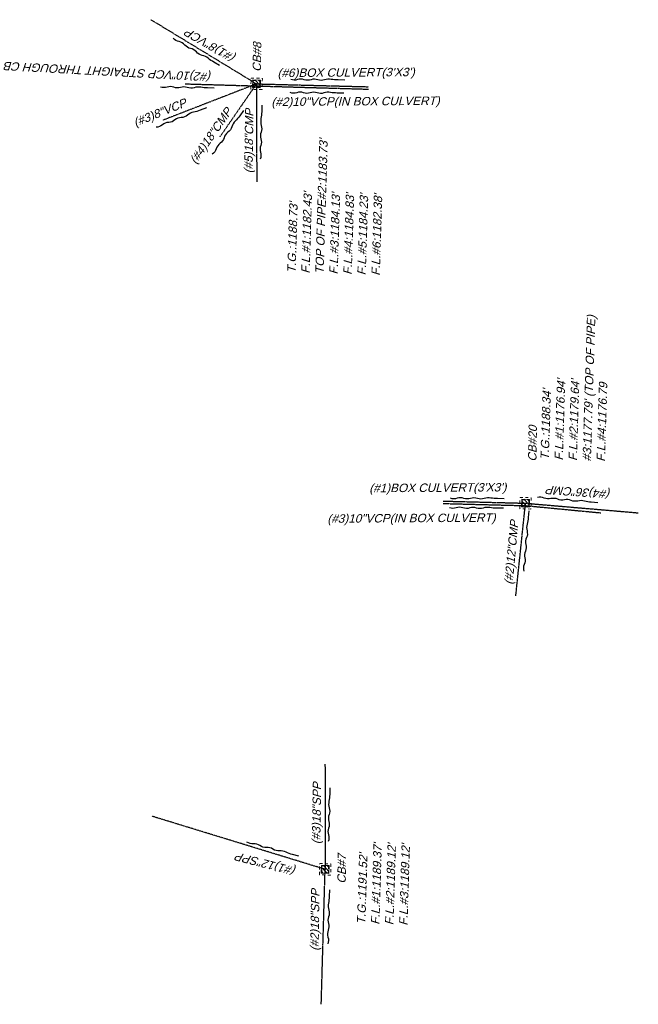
# Model space of a CAD drawing. Header units: feet. Extents: x 2383222 to 2387584, y 226448 to 228557.
# Tile 2 of 14: x 2383226 to 2383410, y 226885 to 227177. Entities that reach past the tile are written whole.
import ezdxf

# ---------------------------------------------------------------- set-up
doc = ezdxf.new("R2010")
doc.units = ezdxf.units.FT
doc.header["$MEASUREMENT"] = 0
doc.linetypes.add('OhDOT_USTN5', pattern=[0.11, 0.055, -0.055])
doc.linetypes.add('REDO_Drainage01', pattern=[1.6, 0.85, -0.75])
for name, color, linetype in [('DR_X_Cells', 121, 'Continuous'), ('DR_X_Storm_Sewer', 151, 'OhDOT_USTN5'), ('DR_X_Text', 7, 'Continuous')]:
    doc.layers.add(name, color=color, linetype=linetype)
doc.layers.add('SC_Scratch7', color=140, linetype='Continuous', plot=False)
doc.styles.add('Slanted Normal (0.125) Font 31', font='arial.ttf', dxfattribs={"oblique": 15, "height": 0.125})

# ---------------------------------------------------------------- blocks, each defined once
blk = doc.blocks.new('CB22B-X')
at = {"layer": 'Defpoints', "color": 20, "linetype": 'REDO_Drainage01', "lineweight": 0}
blk.add_lwpolyline([(-1, 1), (1, 1), (1, -1), (-1, -1), (-1, 1)], close=True, dxfattribs=at)
at = {"layer": 'DR_X_Cells', "color": 151, "linetype": 'Continuous', "lineweight": 0}
for p, q in [((-1.15, -0.61), (0.61, 1.15)), ((-1.15, 0.52), (-0.52, 1.15)), ((-0.55, -1.15), (1.15, 0.55)), ((0.58, -1.15), (1.15, -0.58))]:
    blk.add_line(p, q, dxfattribs=at)
at = {"layer": 'DR_X_Cells', "color": 151, "linetype": 'REDO_Drainage01', "lineweight": 0}
blk.add_lwpolyline([(-1.67, 1.67), (1.67, 1.67), (1.67, -1.67), (-1.67, -1.67), (-1.67, 1.67)], close=True, dxfattribs=at)
at = {"layer": 'DR_X_Cells', "color": 151, "linetype": 'Continuous', "lineweight": 0, "flags": 128}
blk.add_lwpolyline([(-1.15, 1.15), (1.15, 1.15), (1.15, -1.15), (-1.15, -1.15), (-1.15, 1.15)], close=True, dxfattribs=at)
blk = doc.blocks.new('CBS_CATCH BASIN RECTANGLE')
blk.add_blockref('CB22B-X', (0, 0))

msp = doc.modelspace()

# ---------------------------------------------------------------- linework, layer by layer
at = {"layer": 'DR_X_Storm_Sewer'}
for p, q in [((2383265.41, 227177.11), (2383296.74, 227158.08)), ((2383296.74, 227158.08), (2383268.88, 227147.27)), ((2383275.53, 227158.08), (2383330.07, 227156.5)), ((2383285.9, 227142.4), (2383296.74, 227158.08)), ((2383296.74, 227158.08), (2383329.99, 227157.22)), ((2383296.74, 227158.08), (2383296.78, 227129.05)), ((2383352.1, 227034.36), (2383376.56, 227033.73)), ((2383352.15, 227033.64), (2383376.69, 227033)), ((2383373.68, 227006.3), (2383376.56, 227033.73)), ((2383376.56, 227033.73), (2383410.03, 227030.87)), ((2383376.69, 227033), (2383398.86, 227030.88)), ((2383317.05, 226956.36), (2383317.09, 226925.15)), ((2383317.09, 226925.15), (2383265.67, 226940.91)), ((2383315.94, 226885.13), (2383317.09, 226925.15))]:
    msp.add_line(p, q, dxfattribs=at)
at = {"layer": 'SC_Scratch7'}
for points in [[(2383285.78, 227163.48), (2383284.06, 227164.5, -0.041595), (2383282.42, 227165.66, 0.125362), (2383280.61, 227166.53, -0.167832), (2383278.89, 227167.55, 0.167832), (2383277.17, 227168.57, -0.167832), (2383275.45, 227169.58, 0.167832), (2383273.73, 227170.6, -0.167832), (2383272, 227171.62, -0.167832)], [(2383322.91, 227159.22), (2383320.91, 227159.24, -0.041595), (2383318.91, 227159.42, 0.125362), (2383316.91, 227159.27, -0.167832), (2383314.91, 227159.29, 0.167832), (2383312.91, 227159.31, -0.167832), (2383310.91, 227159.32, 0.167832), (2383308.91, 227159.34, -0.167832), (2383306.91, 227159.36, -0.167832)], [(2383284.19, 227156.83), (2383282.19, 227156.87, -0.041595), (2383280.2, 227157.08, 0.125362), (2383278.19, 227156.95, -0.167832), (2383276.19, 227156.99, 0.167832), (2383274.19, 227157.03, -0.167832), (2383272.19, 227157.07, 0.167832), (2383270.19, 227157.11, -0.167832), (2383268.19, 227157.14, -0.167832)], [(2383322.68, 227155.34), (2383320.68, 227155.36, -0.041595), (2383318.68, 227155.54, 0.125362), (2383316.68, 227155.39, -0.167832), (2383314.68, 227155.41, 0.167832), (2383312.68, 227155.43, -0.167832), (2383310.68, 227155.44, 0.167832), (2383308.68, 227155.46, -0.167832), (2383306.68, 227155.48, -0.167832)], [(2383281.87, 227150.94), (2383280, 227150.23, -0.041595), (2383278.07, 227149.67, 0.125362), (2383276.26, 227148.8, -0.167832), (2383274.39, 227148.08, 0.167832), (2383272.53, 227147.37, -0.167832), (2383270.66, 227146.65, 0.167832), (2383268.79, 227145.94, -0.167832), (2383266.92, 227145.22, -0.167832)], [(2383298.33, 227151.78), (2383298.27, 227149.78, -0.041595), (2383298.04, 227147.78, 0.125362), (2383298.14, 227145.78, -0.167832), (2383298.08, 227143.78, 0.167832), (2383298.02, 227141.78, -0.167832), (2383297.96, 227139.78, 0.167832), (2383297.9, 227137.78, -0.167832), (2383297.83, 227135.78, -0.167832)], [(2383292.9, 227150.22), (2383291.74, 227148.59, -0.041595), (2383290.44, 227147.06, 0.125362), (2383289.41, 227145.34, -0.167832), (2383288.25, 227143.71, 0.167832), (2383287.09, 227142.08, -0.167832), (2383285.93, 227140.45, 0.167832), (2383284.76, 227138.83, -0.167832), (2383283.6, 227137.2, -0.167832)], [(2383370.26, 227035.07), (2383368.26, 227035.08, -0.041595), (2383366.27, 227035.27, 0.125362), (2383364.26, 227035.12, -0.167832), (2383362.26, 227035.13, 0.167832), (2383360.26, 227035.15, -0.167832), (2383358.26, 227035.17, 0.167832), (2383356.26, 227035.18, -0.167832), (2383354.26, 227035.2, -0.167832)], [(2383398.06, 227033.83), (2383396.06, 227034.01, -0.041595), (2383394.09, 227034.35, 0.125362), (2383392.08, 227034.37, -0.167832), (2383390.09, 227034.55, 0.167832), (2383388.1, 227034.73, -0.167832), (2383386.1, 227034.91, 0.167832), (2383384.11, 227035.09, -0.167832), (2383382.12, 227035.27, 0.167832), (2383380.13, 227035.45, 0.167832)], [(2383370, 227032.24), (2383368, 227032.25, -0.041595), (2383366, 227032.44, 0.125362), (2383364, 227032.29, -0.167832), (2383362, 227032.3, 0.167832), (2383360, 227032.32, -0.167832), (2383358, 227032.34, 0.167832), (2383356, 227032.35, -0.167832), (2383354, 227032.37, -0.167832)], [(2383377.52, 227031.48), (2383377.35, 227029.49, -0.041595), (2383377.02, 227027.51, 0.125362), (2383377.01, 227025.5, -0.167832), (2383376.85, 227023.51, 0.167832), (2383376.68, 227021.51, -0.167832), (2383376.51, 227019.52, 0.167832), (2383376.34, 227017.53, -0.167832), (2383376.17, 227015.54, 0.167832), (2383376.01, 227013.54, 0.167832)], [(2383318.5, 226949.37), (2383318.44, 226947.37, -0.041595), (2383318.21, 226945.38, 0.125362), (2383318.31, 226943.37, -0.167832), (2383318.25, 226941.37, 0.167832), (2383318.19, 226939.37, -0.167832), (2383318.13, 226937.38, 0.167832), (2383318.07, 226935.38, -0.167832), (2383318, 226933.38, -0.167832)], [(2383309.31, 226929.03), (2383307.38, 226929.56, -0.041595), (2383305.5, 226930.25, 0.125362), (2383303.52, 226930.61, -0.167832), (2383301.59, 226931.14, 0.167832), (2383299.66, 226931.66, -0.167832), (2383297.73, 226932.19, 0.167832), (2383295.8, 226932.72, -0.167832), (2383293.88, 226933.24, -0.167832)], [(2383318.36, 226919.09), (2383318.3, 226917.09, -0.041595), (2383318.07, 226915.09, 0.125362), (2383318.18, 226913.09, -0.167832), (2383318.12, 226911.09, 0.167832), (2383318.06, 226909.09, -0.167832), (2383317.99, 226907.09, 0.167832), (2383317.93, 226905.09, -0.167832), (2383317.87, 226903.09, -0.167832)]]:
    msp.add_lwpolyline(points, format="xyb", dxfattribs=at)

# ---------------------------------------------------------------- block references
at = {"layer": 'DR_X_Cells', "rotation": 88.23333334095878}
for p in [(2383296.74, 227158.08), (2383376.56, 227033.73), (2383317.09, 226925.15)]:
    msp.add_blockref('CBS_CATCH BASIN RECTANGLE', p, dxfattribs=at)

# ---------------------------------------------------------------- texts
at = {"layer": 'DR_X_Text', "style": 'Slanted Normal (0.125) Font 31', "oblique": 15}
for s, rotation, p in [('(#1)8"VCP', 150.1461, (2383290.87, 227166.38)), ('CB#8', 89.0881, (2383298.04, 227161.63)), ('(#2)10"VCP STRAIGHT THROUGH CB', 176.8969, (2383283.47, 227161.3)), ("(#6)BOX CULVERT(3'X3')", 0.3772, (2383302.96, 227160.09)), ('(#3)8"VCP', 21.8009, (2383260.81, 227145.34)), ('(#2)10"VCP(IN BOX CULVERT)', 0.3772, (2383301.14, 227151.51)), ('(#4)18"CMP', 55.3375, (2383278.71, 227134.1)), ('(#5)18"CMP', 89.0881, (2383295.55, 227131.54)), ('CB#20', 89.0881, (2383379.79, 227046.04)), ("(#1)BOX CULVERT(3'X3')", 0.3772, (2383330.18, 227036.96)), ('(#4)36"CMP', 175.8684, (2383401.95, 227037.56)), ('(#3)10"VCP(IN BOX CULVERT)', 0.3772, (2383317.74, 227027.91)), ('(#2)12"CMP', 84.5995, (2383372.72, 227009.5)), ('(#3)18"SPP', 89.0881, (2383315.65, 226932.61)), ('(#1)12"SPP', 165.592, (2383308.71, 226925.67)), ('CB#7', 89.0881, (2383323.19, 226920.9)), ('(#2)18"SPP', 89.0881, (2383315.15, 226900.97))]:
    msp.add_text(s, height=2.5, rotation=rotation, dxfattribs=at).set_placement(p)
at = {"layer": 'DR_X_Text', "char_height": 2.5, "attachment_point": 1, "rotation": 88.2333, "style": 'Slanted Normal (0.125) Font 31'}
for s, insert, width in [("T.G.:1188.73'\\PF.L.#1:1182.43'\\PTOP OF PIPE#2:1183.73'\\PF.L.#3:1184.13'\\PF.L.#4:1184.83'\\PF.L.#5:1184.23'\\PF.L.#6:1182.38'", (2383305.82, 227101.99), 45.2658), ("T.G.:1188.34'\\PF.L.#1:1176.94'\\PF.L.#2:1179.64'\\P#3:1177.79' (TOP OF PIPE)\\PF.L.#4:1176.79", (2383380.97, 227046.57), 52.3913), ("T.G.:1191.52'\\PF.L.#1:1189.37'\\PF.L.#2:1189.12'\\PF.L.#3:1189.12'", (2383326.53, 226908.89), 45.2658)]:
    msp.add_mtext(s, dxfattribs=dict(at, insert=insert, width=width))

doc.saveas('drawing.dxf')
